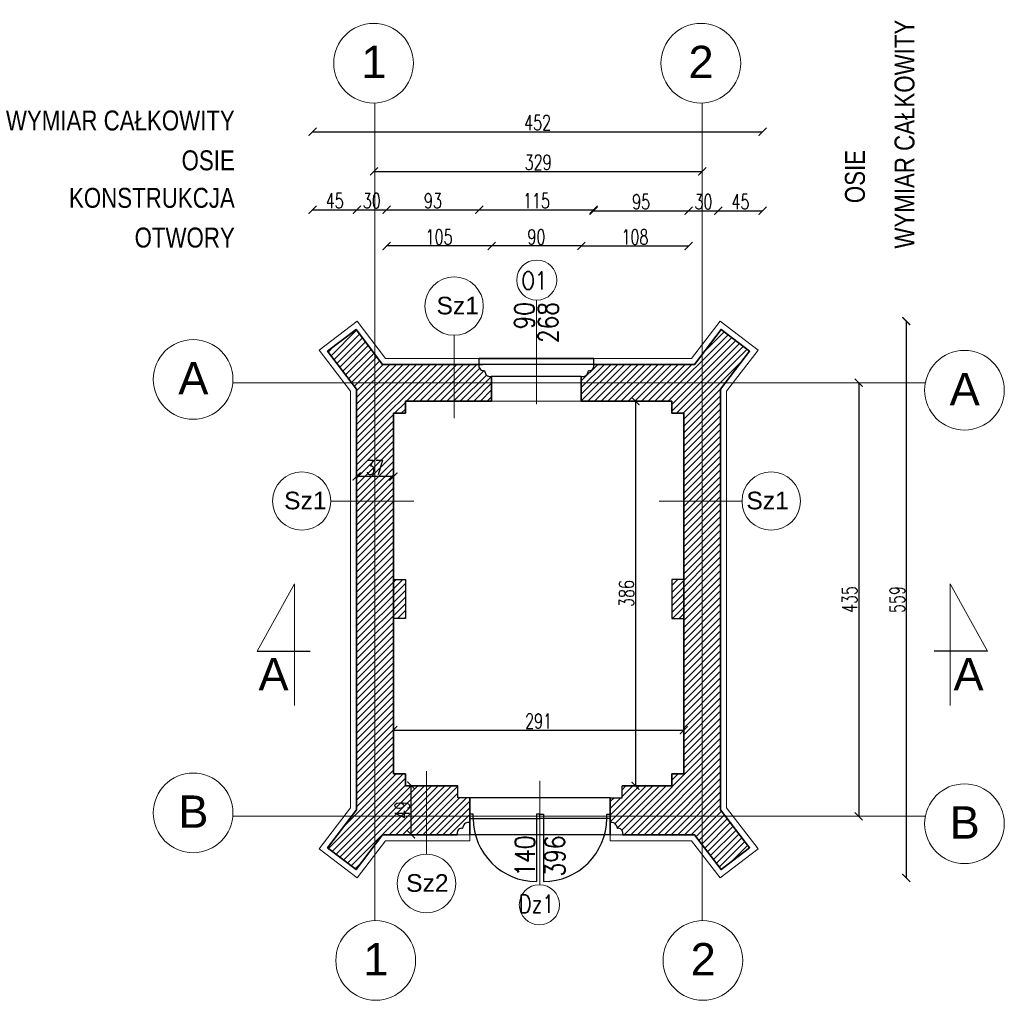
# Model space of a CAD drawing. Header units: millimetres. Extents: x -37887 to 94344, y -69777 to 116976.
# Tile 2 of 205: x -821 to 9060, y -15006 to -5166. Entities that reach past the tile are written whole.
import ezdxf
from ezdxf.enums import TextEntityAlignment as Align

# ---------------------------------------------------------------- set-up
doc = ezdxf.new("R2010")
doc.units = ezdxf.units.MM
doc.linetypes.add('Linia siatki', pattern=[19.05, 12.7, -3.175, 0, -3.175])
for name, color, linetype, lineweight in [('01_inwentaryzacja', 8, 'Continuous', 9), ('01_inwentaryzacja przekrój', 8, 'Continuous', 30), ('01_inwentaryzacja widok', 8, 'Continuous', 9), ('02_odbudowa', 7, 'Continuous', 30), ('02_view', 7, 'Continuous', 13), ('0_WYMIAROWANIE', 6, 'Continuous', 9), ('A-WALL', 113, 'Continuous', 9), ('AR_Drzwi', 1, 'Continuous', 18), ('AR_Wymiary zewnętrzne', 6, 'Continuous', 15), ('G-ANNO-TEXT', 231, 'Continuous', 9), ('S-GRID', 1, 'Continuous', 9), ('S-GRID-IDEN', 1, 'Continuous', 9)]:
    doc.layers.add(name, color=color, linetype=linetype, lineweight=lineweight)
doc.styles.add('Arial', font='arial.ttf', dxfattribs={"height": 324.565868})
doc.styles.add('Arial Condensed', font='arial.ttf', dxfattribs={"width": 0.8})
doc.styles.add('Arial_1', font='arial.ttf', dxfattribs={"height": 118.023952})
doc.styles.add('ROMANS', font='romans', dxfattribs={"width": 0.7})
doc.styles.add('textKiL100', font='romans.shx', dxfattribs={"width": 0.8, "height": 20})
doc.dimstyles.new('WYMIAROWANIE_PIOTR', dxfattribs={"dimtxt": 150, "dimasz": 80, "dimexe": 0.18, "dimexo": 0.0625, "dimgap": 15, "dimtad": 1, "dimtoh": 1, "dimdec": 0, "dimlfac": 0.1, "dimzin": 0, "dimdsep": 46, "dimtxsty": 'ROMANS', "dimblk": 'ARCHTICK', "dimcen": 0.09, "dimse1": 1, "dimse2": 1, "dimadec": 0, "dimazin": 0, "dimtfac": 1, "dimtdec": 0, "dimtix": 1, "dimtmove": 1, "dimatfit": 3, "dimldrblk": 'ARCHTICK', "dimfxl": 0, "dimtolj": 1, "dimtzin": 0, "dimarcsym": 0})

# ---------------------------------------------------------------- blocks, each defined once
blk = doc.blocks.new('_ARCHTICK')
at = {"color": 0, "linetype": 'ByBlock', "const_width": 0.15}
blk.add_lwpolyline([(-0.5, -0.5), (0.5, 0.5)], dxfattribs=at)
blk = doc.blocks.new('*D28')
at = {"layer": '0_WYMIAROWANIE', "color": 0, "lineweight": -2}
blk.add_line((2734.8, -6688.1), (6028.8, -6688.1), dxfattribs=at)
at = {"layer": 'Defpoints', "color": 0}
for p in [(2734.8, -5763.7), (6028.8, -6688.1), (6028.8, -9067.7)]:
    blk.add_point(p, dxfattribs=at)
at = {"layer": '0_WYMIAROWANIE', "color": 0, "lineweight": -2, "xscale": 80, "yscale": 80, "zscale": 80, "rotation": 180}
blk.add_blockref('_ARCHTICK', (2734.8, -6688.1), dxfattribs=at)
at = {"layer": '0_WYMIAROWANIE', "color": 0, "lineweight": -2, "xscale": 80, "yscale": 80, "zscale": 80}
blk.add_blockref('_ARCHTICK', (6028.8, -6688.1), dxfattribs=at)
at = {"layer": '0_WYMIAROWANIE', "color": 0, "insert": (4381.8, -6598.1), "char_height": 150, "attachment_point": 5, "style": 'ROMANS'}
blk.add_mtext('\\A1;329', dxfattribs=at)
blk = doc.blocks.new('*D29')
at = {"layer": '0_WYMIAROWANIE', "color": 0, "lineweight": -2}
blk.add_line((2117.9, -6290), (6634.9, -6290), dxfattribs=at)
at = {"layer": 'Defpoints', "color": 0}
for p in [(6634.9, -6290), (2117.9, -9320.8), (6634.9, -9320.8)]:
    blk.add_point(p, dxfattribs=at)
at = {"layer": '0_WYMIAROWANIE', "color": 0, "lineweight": -2, "xscale": 80, "yscale": 80, "zscale": 80, "rotation": 180}
blk.add_blockref('_ARCHTICK', (2117.9, -6290), dxfattribs=at)
at = {"layer": '0_WYMIAROWANIE', "color": 0, "lineweight": -2, "xscale": 80, "yscale": 80, "zscale": 80}
blk.add_blockref('_ARCHTICK', (6634.9, -6290), dxfattribs=at)
at = {"layer": '0_WYMIAROWANIE', "color": 0, "insert": (4376.4, -6200), "char_height": 150, "attachment_point": 5, "style": 'ROMANS'}
blk.add_mtext('\\A1;452', dxfattribs=at)
blk = doc.blocks.new('*D34')
at = {"layer": '0_WYMIAROWANIE', "color": 0, "lineweight": -2}
blk.add_line((2117.9, -7073.5), (2563.1, -7073.5), dxfattribs=at)
at = {"layer": 'Defpoints', "color": 0}
for p in [(2563.1, -7073.5), (2563.1, -7747.5), (2117.9, -8087.2)]:
    blk.add_point(p, dxfattribs=at)
at = {"layer": '0_WYMIAROWANIE', "color": 0, "lineweight": -2, "xscale": 80, "yscale": 80, "zscale": 80, "rotation": 180}
blk.add_blockref('_ARCHTICK', (2117.9, -7073.5), dxfattribs=at)
at = {"layer": '0_WYMIAROWANIE', "color": 0, "lineweight": -2, "xscale": 80, "yscale": 80, "zscale": 80}
blk.add_blockref('_ARCHTICK', (2563.1, -7073.5), dxfattribs=at)
at = {"layer": '0_WYMIAROWANIE', "color": 0, "insert": (2340.5, -6983.5), "char_height": 150, "attachment_point": 5, "style": 'ROMANS'}
blk.add_mtext('\\A1;45', dxfattribs=at)
blk = doc.blocks.new('*D30')
at = {"layer": '0_WYMIAROWANIE', "color": 0, "lineweight": -2}
blk.add_line((2563.1, -7073.5), (2860.9, -7073.5), dxfattribs=at)
at = {"layer": 'Defpoints', "color": 0}
for p in [(2860.9, -7073.5), (2563.1, -7747.5), (2860.9, -8137.6)]:
    blk.add_point(p, dxfattribs=at)
at = {"layer": '0_WYMIAROWANIE', "color": 0, "lineweight": -2, "xscale": 80, "yscale": 80, "zscale": 80, "rotation": 180}
blk.add_blockref('_ARCHTICK', (2563.1, -7073.5), dxfattribs=at)
at = {"layer": '0_WYMIAROWANIE', "color": 0, "lineweight": -2, "xscale": 80, "yscale": 80, "zscale": 80}
blk.add_blockref('_ARCHTICK', (2860.9, -7073.5), dxfattribs=at)
at = {"layer": '0_WYMIAROWANIE', "color": 0, "insert": (2712, -6983.5), "char_height": 150, "attachment_point": 5, "style": 'ROMANS'}
blk.add_mtext('\\A1;30', dxfattribs=at)
blk = doc.blocks.new('*D35')
at = {"layer": '0_WYMIAROWANIE', "color": 0, "lineweight": -2}
blk.add_line((2860.9, -7073.5), (3790.5, -7073.5), dxfattribs=at)
at = {"layer": 'Defpoints', "color": 0}
for p in [(3790.5, -7073.5), (2860.9, -8137.6), (3790.5, -8459.2)]:
    blk.add_point(p, dxfattribs=at)
at = {"layer": '0_WYMIAROWANIE', "color": 0, "lineweight": -2, "xscale": 80, "yscale": 80, "zscale": 80, "rotation": 180}
blk.add_blockref('_ARCHTICK', (2860.9, -7073.5), dxfattribs=at)
at = {"layer": '0_WYMIAROWANIE', "color": 0, "lineweight": -2, "xscale": 80, "yscale": 80, "zscale": 80}
blk.add_blockref('_ARCHTICK', (3790.5, -7073.5), dxfattribs=at)
at = {"layer": '0_WYMIAROWANIE', "color": 0, "insert": (3325.7, -6983.5), "char_height": 150, "attachment_point": 5, "style": 'ROMANS'}
blk.add_mtext('\\A1;93', dxfattribs=at)
blk = doc.blocks.new('*D31')
at = {"layer": '0_WYMIAROWANIE', "color": 0, "lineweight": -2}
blk.add_line((3790.5, -7073.5), (4939.4, -7073.5), dxfattribs=at)
at = {"layer": 'Defpoints', "color": 0}
for p in [(4939.4, -7073.5), (3790.5, -8459.2), (4939.4, -8459.2)]:
    blk.add_point(p, dxfattribs=at)
at = {"layer": '0_WYMIAROWANIE', "color": 0, "lineweight": -2, "xscale": 80, "yscale": 80, "zscale": 80, "rotation": 180}
blk.add_blockref('_ARCHTICK', (3790.5, -7073.5), dxfattribs=at)
at = {"layer": '0_WYMIAROWANIE', "color": 0, "lineweight": -2, "xscale": 80, "yscale": 80, "zscale": 80}
blk.add_blockref('_ARCHTICK', (4939.4, -7073.5), dxfattribs=at)
at = {"layer": '0_WYMIAROWANIE', "color": 0, "insert": (4364.9, -6983.5), "char_height": 150, "attachment_point": 5, "style": 'ROMANS'}
blk.add_mtext('\\A1;115', dxfattribs=at)
blk = doc.blocks.new('*D36')
at = {"layer": '0_WYMIAROWANIE', "color": 0, "lineweight": -2}
blk.add_line((4939.4, -7083.5), (5891.9, -7083.5), dxfattribs=at)
at = {"layer": 'Defpoints', "color": 0}
for p in [(5891.9, -7083.5), (5891.9, -8137.6), (4939.4, -8459.2)]:
    blk.add_point(p, dxfattribs=at)
at = {"layer": '0_WYMIAROWANIE', "color": 0, "lineweight": -2, "xscale": 80, "yscale": 80, "zscale": 80, "rotation": 180}
blk.add_blockref('_ARCHTICK', (4939.4, -7083.5), dxfattribs=at)
at = {"layer": '0_WYMIAROWANIE', "color": 0, "lineweight": -2, "xscale": 80, "yscale": 80, "zscale": 80}
blk.add_blockref('_ARCHTICK', (5891.9, -7083.5), dxfattribs=at)
at = {"layer": '0_WYMIAROWANIE', "color": 0, "insert": (5415.7, -6993.5), "char_height": 150, "attachment_point": 5, "style": 'ROMANS'}
blk.add_mtext('\\A1;95', dxfattribs=at)
blk = doc.blocks.new('*D37')
at = {"layer": '0_WYMIAROWANIE', "color": 0, "lineweight": -2}
blk.add_line((5891.9, -7083.5), (6189.7, -7083.5), dxfattribs=at)
at = {"layer": 'Defpoints', "color": 0}
for p in [(6189.7, -7083.5), (6189.7, -7747.5), (5891.9, -8137.6)]:
    blk.add_point(p, dxfattribs=at)
at = {"layer": '0_WYMIAROWANIE', "color": 0, "lineweight": -2, "xscale": 80, "yscale": 80, "zscale": 80, "rotation": 180}
blk.add_blockref('_ARCHTICK', (5891.9, -7083.5), dxfattribs=at)
at = {"layer": '0_WYMIAROWANIE', "color": 0, "lineweight": -2, "xscale": 80, "yscale": 80, "zscale": 80}
blk.add_blockref('_ARCHTICK', (6189.7, -7083.5), dxfattribs=at)
at = {"layer": '0_WYMIAROWANIE', "color": 0, "insert": (6040.8, -6993.5), "char_height": 150, "attachment_point": 5, "style": 'ROMANS'}
blk.add_mtext('\\A1;30', dxfattribs=at)
blk = doc.blocks.new('*D38')
at = {"layer": '0_WYMIAROWANIE', "color": 0, "lineweight": -2}
blk.add_line((6189.7, -7083.5), (6634.9, -7083.5), dxfattribs=at)
at = {"layer": 'Defpoints', "color": 0}
for p in [(6634.9, -7083.5), (6189.7, -7747.5), (6634.9, -8087.2)]:
    blk.add_point(p, dxfattribs=at)
at = {"layer": '0_WYMIAROWANIE', "color": 0, "lineweight": -2, "xscale": 80, "yscale": 80, "zscale": 80, "rotation": 180}
blk.add_blockref('_ARCHTICK', (6189.7, -7083.5), dxfattribs=at)
at = {"layer": '0_WYMIAROWANIE', "color": 0, "lineweight": -2, "xscale": 80, "yscale": 80, "zscale": 80}
blk.add_blockref('_ARCHTICK', (6634.9, -7083.5), dxfattribs=at)
at = {"layer": '0_WYMIAROWANIE', "color": 0, "insert": (6412.3, -6993.5), "char_height": 150, "attachment_point": 5, "style": 'ROMANS'}
blk.add_mtext('\\A1;45', dxfattribs=at)
blk = doc.blocks.new('*D32')
at = {"layer": '0_WYMIAROWANIE', "color": 0, "lineweight": -2}
blk.add_line((3914.9, -7436.7), (2860.9, -7436.7), dxfattribs=at)
at = {"layer": 'Defpoints', "color": 0}
for p in [(2860.9, -7436.7), (2860.9, -8137.6), (3914.9, -8639.2)]:
    blk.add_point(p, dxfattribs=at)
at = {"layer": '0_WYMIAROWANIE', "color": 0, "lineweight": -2, "xscale": 80, "yscale": 80, "zscale": 80, "rotation": 180}
blk.add_blockref('_ARCHTICK', (2860.9, -7436.7), dxfattribs=at)
at = {"layer": '0_WYMIAROWANIE', "color": 0, "lineweight": -2, "xscale": 80, "yscale": 80, "zscale": 80}
blk.add_blockref('_ARCHTICK', (3914.9, -7436.7), dxfattribs=at)
at = {"layer": '0_WYMIAROWANIE', "color": 0, "insert": (3387.9, -7346.7), "char_height": 150, "attachment_point": 5, "style": 'ROMANS'}
blk.add_mtext('\\A1;105', dxfattribs=at)
blk = doc.blocks.new('*D39')
at = {"layer": '0_WYMIAROWANIE', "color": 0, "lineweight": -2}
blk.add_line((4814.9, -7436.7), (3914.9, -7436.7), dxfattribs=at)
at = {"layer": 'Defpoints', "color": 0}
for p in [(3914.9, -7436.7), (3914.9, -8639.2), (4814.9, -8639.2)]:
    blk.add_point(p, dxfattribs=at)
at = {"layer": '0_WYMIAROWANIE', "color": 0, "lineweight": -2, "xscale": 80, "yscale": 80, "zscale": 80, "rotation": 180}
blk.add_blockref('_ARCHTICK', (3914.9, -7436.7), dxfattribs=at)
at = {"layer": '0_WYMIAROWANIE', "color": 0, "lineweight": -2, "xscale": 80, "yscale": 80, "zscale": 80}
blk.add_blockref('_ARCHTICK', (4814.9, -7436.7), dxfattribs=at)
at = {"layer": '0_WYMIAROWANIE', "color": 0, "insert": (4364.9, -7346.7), "char_height": 150, "attachment_point": 5, "style": 'ROMANS'}
blk.add_mtext('\\A1;90', dxfattribs=at)
blk = doc.blocks.new('*D33')
at = {"layer": '0_WYMIAROWANIE', "color": 0, "lineweight": -2}
blk.add_line((4814.9, -7436.7), (5891.9, -7436.7), dxfattribs=at)
at = {"layer": 'Defpoints', "color": 0}
for p in [(5891.9, -7436.7), (5891.9, -8137.6), (4814.9, -8639.2)]:
    blk.add_point(p, dxfattribs=at)
at = {"layer": '0_WYMIAROWANIE', "color": 0, "lineweight": -2, "xscale": 80, "yscale": 80, "zscale": 80, "rotation": 180}
blk.add_blockref('_ARCHTICK', (4814.9, -7436.7), dxfattribs=at)
at = {"layer": '0_WYMIAROWANIE', "color": 0, "lineweight": -2, "xscale": 80, "yscale": 80, "zscale": 80}
blk.add_blockref('_ARCHTICK', (5891.9, -7436.7), dxfattribs=at)
at = {"layer": '0_WYMIAROWANIE', "color": 0, "insert": (5353.4, -7346.7), "char_height": 150, "attachment_point": 5, "style": 'ROMANS'}
blk.add_mtext('\\A1;108', dxfattribs=at)
blk = doc.blocks.new('*D40')
at = {"layer": '0_WYMIAROWANIE', "color": 0, "lineweight": -2}
blk.add_line((8076, -8190.4), (8076, -13778.5), dxfattribs=at)
at = {"layer": 'Defpoints', "color": 0}
for p in [(6683.9, -8190.4), (6683.9, -13778.5), (8076, -13778.5)]:
    blk.add_point(p, dxfattribs=at)
at = {"layer": '0_WYMIAROWANIE', "color": 0, "lineweight": -2, "xscale": 80, "yscale": 80, "zscale": 80}
for p, rotation in [((8076, -8190.4), 90), ((8076, -13778.5), 270)]:
    blk.add_blockref('_ARCHTICK', p, dxfattribs=dict(at, rotation=rotation))
at = {"layer": '0_WYMIAROWANIE', "color": 0, "insert": (7986, -10984.4), "char_height": 150, "attachment_point": 5, "rotation": 90, "style": 'ROMANS'}
blk.add_mtext('\\A1;559', dxfattribs=at)
blk = doc.blocks.new('*D48')
at = {"layer": '0_WYMIAROWANIE', "color": 0, "lineweight": -2}
blk.add_line((2929.2, -12294.8), (5843.4, -12294.8), dxfattribs=at)
at = {"layer": 'Defpoints', "color": 0}
for p in [(5843.4, -12294.8), (5843.4, -12734.4), (2929.2, -12974.4)]:
    blk.add_point(p, dxfattribs=at)
at = {"layer": '0_WYMIAROWANIE', "color": 0, "lineweight": -2, "xscale": 80, "yscale": 80, "zscale": 80, "rotation": 180}
blk.add_blockref('_ARCHTICK', (2929.2, -12294.8), dxfattribs=at)
at = {"layer": '0_WYMIAROWANIE', "color": 0, "lineweight": -2, "xscale": 80, "yscale": 80, "zscale": 80}
blk.add_blockref('_ARCHTICK', (5843.4, -12294.8), dxfattribs=at)
at = {"layer": '0_WYMIAROWANIE', "color": 0, "insert": (4386.3, -12204.8), "char_height": 150, "attachment_point": 5, "style": 'ROMANS'}
blk.add_mtext('\\A1;291', dxfattribs=at)
blk = doc.blocks.new('Siatka - 4 mm-108067-PARTER')
at = {"layer": 'S-GRID-IDEN'}
blk.add_circle((0, 0), 4, dxfattribs=at)
blk = doc.blocks.new('*D47')
at = {"layer": '0_WYMIAROWANIE', "color": 0, "lineweight": -2}
blk.add_line((5358.8, -8994.5), (5358.8, -12854.4), dxfattribs=at)
at = {"layer": 'Defpoints', "color": 0}
for p in [(5723.4, -8994.5), (5358.8, -12854.4), (5723.4, -12854.4)]:
    blk.add_point(p, dxfattribs=at)
at = {"layer": '0_WYMIAROWANIE', "color": 0, "lineweight": -2, "xscale": 80, "yscale": 80, "zscale": 80}
for p, rotation in [((5358.8, -8994.5), 90), ((5358.8, -12854.4), 270)]:
    blk.add_blockref('_ARCHTICK', p, dxfattribs=dict(at, rotation=rotation))
at = {"layer": '0_WYMIAROWANIE', "color": 0, "insert": (5268.8, -10924.4), "char_height": 150, "attachment_point": 5, "rotation": 90, "style": 'ROMANS'}
blk.add_mtext('\\A1;386', dxfattribs=at)
blk = doc.blocks.new('*D49')
at = {"layer": '0_WYMIAROWANIE', "color": 0, "lineweight": -2}
blk.add_line((7599.2, -8809.5), (7599.2, -13159.4), dxfattribs=at)
at = {"layer": 'Defpoints', "color": 0}
for p in [(7098.8, -8809.5), (6889.8, -13159.4), (7599.2, -13159.4)]:
    blk.add_point(p, dxfattribs=at)
at = {"layer": '0_WYMIAROWANIE', "color": 0, "lineweight": -2, "xscale": 80, "yscale": 80, "zscale": 80}
for p, rotation in [((7599.2, -8809.5), 90), ((7599.2, -13159.4), 270)]:
    blk.add_blockref('_ARCHTICK', p, dxfattribs=dict(at, rotation=rotation))
at = {"layer": '0_WYMIAROWANIE', "color": 0, "insert": (7509.2, -10984.4), "char_height": 150, "attachment_point": 5, "rotation": 90, "style": 'ROMANS'}
blk.add_mtext('\\A1;435', dxfattribs=at)
blk = doc.blocks.new('*D70')
at = {"layer": '0_WYMIAROWANIE', "color": 0, "lineweight": -2}
blk.add_line((2929.2, -9749.8), (2559.2, -9749.8), dxfattribs=at)
at = {"layer": 'Defpoints', "color": 0}
for p in [(2559.2, -9749.8), (2559.2, -9996.3), (2929.2, -9996.3)]:
    blk.add_point(p, dxfattribs=at)
at = {"layer": '0_WYMIAROWANIE', "color": 0, "lineweight": -2, "xscale": 80, "yscale": 80, "zscale": 80, "rotation": 180}
blk.add_blockref('_ARCHTICK', (2559.2, -9749.8), dxfattribs=at)
at = {"layer": '0_WYMIAROWANIE', "color": 0, "lineweight": -2, "xscale": 80, "yscale": 80, "zscale": 80}
blk.add_blockref('_ARCHTICK', (2929.2, -9749.8), dxfattribs=at)
at = {"layer": '0_WYMIAROWANIE', "color": 0, "insert": (2744.2, -9659.8), "char_height": 150, "attachment_point": 5, "style": 'ROMANS'}
blk.add_mtext('\\A1;37', dxfattribs=at)
blk = doc.blocks.new('*D71')
at = {"layer": '0_WYMIAROWANIE', "color": 0, "lineweight": -2}
blk.add_line((3107.2, -13341.1), (3107.2, -12851.1), dxfattribs=at)
at = {"layer": 'Defpoints', "color": 0}
for p in [(3107.2, -12851.1), (3107.2, -12851.1), (3107.2, -13341.1)]:
    blk.add_point(p, dxfattribs=at)
at = {"layer": '0_WYMIAROWANIE', "color": 0, "lineweight": -2, "xscale": 80, "yscale": 80, "zscale": 80}
for p, rotation in [((3107.2, -12851.1), 90), ((3107.2, -13341.1), 270)]:
    blk.add_blockref('_ARCHTICK', p, dxfattribs=dict(at, rotation=rotation))
at = {"layer": '0_WYMIAROWANIE', "color": 0, "insert": (3017.2, -13096.1), "char_height": 150, "attachment_point": 5, "rotation": 90, "style": 'ROMANS'}
blk.add_mtext('\\A1;49', dxfattribs=at)

msp = doc.modelspace()

# ---------------------------------------------------------------- hatches: boundary and pattern name
at = {"layer": '02_odbudowa', "lineweight": 15}
h = msp.add_hatch(dxfattribs=at)
h.set_pattern_fill('ANSI31', color=256, scale=15)
h.paths.add_polyline_path([(3538.6, -8809.5), (2744.6, -8809.5), (2744.6, -13159.4), (3694.9, -13159.4), (3694.9, -12974.4), (3574.9, -12974.4), (3574.9, -12854.4), (3049.2, -12854.4), (3049.2, -12734.4), (2929.2, -12734.4), (2929.2, -9114.5), (3049.2, -9114.5), (3049.2, -8994.5), (3538.6, -8994.5)])
h.paths.add_polyline_path([(3914.9, -8809.5), (3538.6, -8809.5), (3538.6, -8994.5), (3914.9, -8994.5)])
h.paths.add_polyline_path([(3538.6, -8624.5), (2821.3, -8624.5), (2744.6, -8524.1), (2744.6, -8809.5), (3538.6, -8809.5)])
h.paths.add_polyline_path([(3790.5, -8624.5), (3538.6, -8624.5), (3538.6, -8809.5), (3914.9, -8809.5), (3914.9, -8744.5, -0.514369), (3848.6, -8695.3, 0.194411), (3841.6, -8689.6, -0.538507)])
h.paths.add_polyline_path([(2744.6, -8524.1), (2554.1, -8274.5), (2268, -8492.9), (2509.6, -8809.5), (2744.6, -8809.5)])
h.paths.add_polyline_path([(2744.6, -8809.5), (2509.6, -8809.5), (2559.2, -8874.4), (2559.2, -13094.4), (2509.6, -13159.4), (2744.6, -13159.4)])
h.paths.add_polyline_path([(2744.6, -13159.4), (2509.6, -13159.4), (2268, -13476), (2554.1, -13694.4), (2744.6, -13444.8)])
h.paths.add_polyline_path([(3694.9, -13224.4), (3694.9, -13159.4), (2744.6, -13159.4), (2744.6, -13444.8), (2821.3, -13344.4), (3570.5, -13344.4, -0.538507), (3621.6, -13279.2, 0.425035), (3629.3, -13263.8, -0.45474)])
h.paths.add_polyline_path([(6028.8, -8809.5), (4814.9, -8809.5), (4814.9, -8994.5), (5723.4, -8994.5), (5723.4, -9114.5), (5843.4, -9114.5), (5843.4, -12734.4), (5723.4, -12734.4), (5723.4, -12854.4), (5224.9, -12854.4), (5224.9, -12974.4), (5104.9, -12974.4), (5104.9, -13159.4), (6028.8, -13159.4)])
h.paths.add_polyline_path([(6028.8, -13159.4), (5104.9, -13159.4), (5104.9, -13224.4, -0.514369), (5171.3, -13273.5, 0.194411), (5178.3, -13279.2, -0.538507), (5229.4, -13344.4), (5951.3, -13344.4), (6028.8, -13446)])
h.paths.add_polyline_path([(6263, -13159.4), (6028.8, -13159.4), (6028.8, -13446), (6218.4, -13694.4), (6504.6, -13476)])
h.paths.add_polyline_path([(6213.4, -8874.4), (6263, -8809.5), (6028.8, -8809.5), (6028.8, -13159.4), (6263, -13159.4), (6213.4, -13094.4)])
h.paths.add_polyline_path([(6028.8, -8522.9), (5951.3, -8624.5), (4939.4, -8624.5, -0.538507), (4888.3, -8689.6, 0.425035), (4880.5, -8705.1, -0.45474), (4814.9, -8744.5), (4814.9, -8809.5), (6028.8, -8809.5)])
h.paths.add_polyline_path([(6504.6, -8492.9), (6218.4, -8274.5), (6028.8, -8522.9), (6028.8, -8809.5), (6263, -8809.5)])
h.paths.add_polyline_path([(3049.2, -10783.7), (2929.2, -10783.7), (2929.2, -11174.7), (3049.2, -11174.7)], flags=17)
h.paths.add_polyline_path([(5843.4, -10783.7), (5723.4, -10783.7), (5723.4, -11174.7), (5843.4, -11174.7)], flags=17)

# ---------------------------------------------------------------- linework, layer by layer
at = {"layer": '01_inwentaryzacja', "lineweight": 35}
for p, q in [((3914.9, -8994.5), (3914.9, -8744.5)), ((4814.9, -8994.5), (4814.9, -8744.5)), ((3049.2, -8994.5), (3914.9, -8994.5)), ((4814.9, -8994.5), (5723.4, -8994.5)), ((2929.2, -9114.5), (2929.2, -12734.4)), ((5843.4, -9114.5), (5843.4, -12734.4))]:
    msp.add_line(p, q, dxfattribs=at)
at = {"layer": '01_inwentaryzacja'}
for p, q in [((3914.9, -8994.5), (4814.9, -8994.5)), ((3570.5, -13344.4), (3694.9, -13344.4)), ((5104.9, -13344.4), (5104.9, -13404.4)), ((5104.9, -13344.4), (5229.4, -13344.4))]:
    msp.add_line(p, q, dxfattribs=at)
at = {"layer": '01_inwentaryzacja', "lineweight": 13}
for points in [[(3694.9, -13404.4), (2851, -13404.4), (2565.4, -13778.5), (2183.9, -13487.3), (2499.2, -13074.2), (2499.2, -8894.7), (2183.9, -8481.6), (2565.4, -8190.4), (2851, -8564.5), (4077.6, -8564.5)], [(4737.6, -8564.5), (5921.6, -8564.5), (6207.1, -8190.4), (6588.7, -8481.6), (6273.4, -8894.7), (6273.4, -13074.2), (6588.7, -13487.3), (6207.1, -13778.5), (5921.6, -13404.4), (5104.9, -13404.4)]]:
    msp.add_lwpolyline(points, dxfattribs=at)
at = {"layer": '01_inwentaryzacja', "lineweight": 35}
for points in [[(3570.5, -13344.4), (2821.3, -13344.4), (2554.1, -13694.4), (2268, -13476), (2559.2, -13094.4), (2559.2, -8874.4), (2268, -8492.9), (2554.1, -8274.5), (2821.3, -8624.5), (3825.5, -8624.5)], [(4939.4, -8624.5), (5951.3, -8624.5), (6218.4, -8274.5), (6504.6, -8492.9), (6213.4, -8874.4), (6213.4, -13094.4), (6504.6, -13476), (6218.4, -13694.4), (5951.3, -13344.4), (5229.4, -13344.4)], [(3049.2, -8994.5), (3049.2, -8994.5), (3049.2, -9114.5), (2929.2, -9114.5)], [(5723.4, -8994.5), (5723.4, -8994.5), (5723.4, -9114.5), (5843.4, -9114.5)], [(3049.2, -12854.4), (3049.2, -12854.4), (3049.2, -12734.4), (2929.2, -12734.4)], [(5723.4, -12854.4), (5723.4, -12854.4), (5723.4, -12734.4), (5843.4, -12734.4)], [(3049.2, -12854.4), (3049.2, -12854.4), (3574.9, -12854.4)], [(5723.4, -12854.4), (5723.4, -12854.4), (5224.9, -12854.4)]]:
    msp.add_lwpolyline(points, dxfattribs=at)
at = {"layer": '01_inwentaryzacja'}
for points in [[(3914.9, -8994.5), (3914.9, -8744.5), (3914.9, -8744.5), (3914.9, -8744.5)], [(4814.9, -8994.5), (4814.9, -8744.5), (4814.9, -8744.5), (4814.9, -8744.5)]]:
    msp.add_lwpolyline(points, dxfattribs=at)
at = {"layer": '01_inwentaryzacja przekrój', "color": 114, "lineweight": 35}
for p, q in [((3694.9, -12974.4), (3694.9, -13344.4)), ((3694.9, -12974.4), (3694.9, -13344.4)), ((5104.9, -12974.4), (5104.9, -13344.4))]:
    msp.add_line(p, q, dxfattribs=at)
at = {"layer": '01_inwentaryzacja przekrój'}
for points in [[(2929.2, -10783.7), (3049.2, -10783.7), (3049.2, -11174.7), (2929.2, -11174.7)], [(5843.4, -10783.7), (5723.4, -10783.7), (5723.4, -11174.7), (5843.4, -11174.7)], [(3694.9, -12974.4), (3574.9, -12974.4), (3574.9, -12854.4)], [(5104.9, -12974.4), (5224.9, -12974.4), (5224.9, -12854.4)]]:
    msp.add_lwpolyline(points, dxfattribs=at)
at = {"layer": '01_inwentaryzacja przekrój', "color": 114}
for points in [[(3694.9, -12974.4), (3694.9, -13224.4)], [(5104.9, -12974.4), (5104.9, -13224.4)]]:
    msp.add_lwpolyline(points, dxfattribs=at)
at = {"layer": '01_inwentaryzacja przekrój'}
for centre, radius, start, end in [((3679.3, -13272.7), 50.8, 72.05772, 169.87056), ((5120.6, -13272.7), 50.8, 10.12944, 107.94228), ((3617.5, -13328.7), 49.6, 93.78444, 198.50312), ((3618, -13267.8), 12, 251.73038, 19.45482), ((5181.9, -13267.8), 12, 160.54518, 288.26962), ((5182.4, -13328.7), 49.6, 341.49688, 86.21556)]:
    msp.add_arc(centre, radius, start, end, dxfattribs=at)
at = {"layer": '01_inwentaryzacja widok'}
msp.add_line((3694.9, -13344.4), (3694.9, -13404.4), dxfattribs=at)
at = {"layer": '02_odbudowa', "color": 114}
for points in [[(3790.5, -8624.5), (3790.5, -8564.5)], [(4939.4, -8624.5), (4939.4, -8564.5)], [(4939.4, -8624.5), (3790.5, -8624.5)], [(3914.9, -8744.5), (4814.9, -8744.5)], [(5104.9, -12974.4), (3694.9, -12974.4)], [(3730.2, -13180.6), (3730.2, -13138.3), (3694.9, -13138.3), (3694.9, -13180.6), (3730.2, -13180.6)], [(4399.9, -13180.6), (4399.9, -13138.3), (4364.7, -13138.3), (4364.7, -13180.6), (4399.9, -13180.6)], [(4399.9, -13180.6), (4399.9, -13138.3), (4435.2, -13138.3), (4435.2, -13180.6), (4399.9, -13180.6)], [(5069.7, -13180.6), (5069.7, -13138.3), (5104.9, -13138.3), (5104.9, -13180.6), (5069.7, -13180.6)], [(3730.2, -13182.2), (4364.7, -13180.6)], [(4364.7, -13180.6), (4364.7, -13815)], [(4435.2, -13180.6), (4435.2, -13815)], [(5069.7, -13182.2), (4435.2, -13180.6)], [(5104.9, -13344.4), (3694.9, -13344.4)]]:
    msp.add_lwpolyline(points, dxfattribs=at)
msp.add_lwpolyline([(4939.4, -8564.5), (4939.4, -8564.5), (3790.5, -8564.5), (3790.5, -8564.5)], close=True, dxfattribs=at)
for centre, radius, start, end in [((3837.5, -8640.2), 49.6, 161.49688, 266.21556), ((3838, -8701.1), 12, 340.54518, 108.26962), ((4891.9, -8701.1), 12, 71.73038, 199.45482), ((4892.4, -8640.2), 49.6, 273.78444, 18.50312), ((3899.3, -8696.2), 50.8, 190.12944, 287.94228), ((4830.6, -8696.2), 50.8, 252.05772, 349.87056), ((4364.6, -13180.6), 634.4, 180.14749, 270.00894), ((4435.3, -13180.6), 634.4, 269.99106, 359.85251)]:
    msp.add_arc(centre, radius, start, end, dxfattribs=at)
at = {"layer": '02_view'}
for p, q in [((3538.6, -8333), (3538.6, -9166.1)), ((2302, -9996.3), (3135, -9996.3)), ((6427.9, -9996.3), (5594.9, -9996.3)), ((3261.4, -13541.5), (3261.4, -12708.5))]:
    msp.add_line(p, q, dxfattribs=at)
for centre in [(3538.6, -8040.1), (2009, -9996.3), (6720.8, -9996.3), (3261.4, -13834.5)]:
    msp.add_circle(centre, 293, dxfattribs=at)
at = {"layer": 'A-WALL', "lineweight": 13}
for p, q in [((1935.6, -10827.6), (1562.1, -11502.4)), ((1935.6, -12048), (1935.6, -10827.6)), ((8517.3, -12048), (8517.3, -10827.6)), ((8517.3, -10827.6), (8890.8, -11502.4))]:
    msp.add_line(p, q, dxfattribs=at)
at = {"layer": 'A-WALL', "lineweight": 30}
for p, q in [((1562.1, -11502.4), (2095.4, -11502.4)), ((8890.8, -11502.4), (8357.5, -11502.4))]:
    msp.add_line(p, q, dxfattribs=at)
at = {"layer": 'AR_Drzwi', "color": 114}
for p, q in [((4364.9, -7980.7), (4364.9, -9023.2)), ((4397.7, -13846.4), (4397.7, -12803.9))]:
    msp.add_line(p, q, dxfattribs=at)
for centre in [(4368.5, -7779.3), (4394.2, -14047.8)]:
    msp.add_circle(centre, 201.4, dxfattribs=at)
at = {"layer": 'S-GRID', "linetype": 'Linia siatki', "ltscale": 0.5}
for p, q in [((2744.6, -14206.3), (2744.6, -6002.8)), ((6028.8, -14206.3), (6028.8, -6002.8)), ((8267.4, -8809.5), (1319.4, -8809.5)), ((8267.4, -13159.4), (1319.4, -13159.4))]:
    msp.add_line(p, q, dxfattribs=at)

# ---------------------------------------------------------------- block references
at = {"layer": 'S-GRID-IDEN', "xscale": 99.99999999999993, "yscale": 99.99999999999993, "zscale": 99.99999999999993, "rotation": 89.99999999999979}
for p in [(2730.4, -5602.8), (6014.6, -5602.8), (919.4, -8775.7), (8660.3, -8884.5), (919.4, -13125.6), (8660.3, -13234.4), (2751.5, -14606.3), (6035.6, -14606.3)]:
    msp.add_blockref('Siatka - 4 mm-108067-PARTER', p, dxfattribs=at)

# ---------------------------------------------------------------- texts
at = {"layer": 'AR_Drzwi', "color": 114, "char_height": 180, "attachment_point": 3, "style": 'textKiL100'}
for s, insert in [('O1', (4473.2, -7694)), ('Dz1', (4545.9, -13949.2))]:
    msp.add_mtext_dynamic_manual_height_columns(s, width=933.831, gutter_width=1, heights=[0], dxfattribs=dict(at, insert=insert))
at = {"layer": 'AR_Drzwi', "color": 114, "char_height": 200, "attachment_point": 3, "rotation": 90, "style": 'textKiL100'}
for s, insert in [('90', (4143.5, -7999.6)), ('268', (4381.6, -7999.6)), ('140', (4150.1, -13352.2)), ('396', (4450.2, -13352.2))]:
    msp.add_mtext_dynamic_manual_height_columns(s, width=408.464, gutter_width=1, heights=[0], dxfattribs=dict(at, insert=insert))
at = {"layer": 'AR_Wymiary zewnętrzne', "style": 'Arial Condensed', "width": 0.8}
for s, p in [('WYMIAR CAŁKOWITY', (8158.7, -5166.3)), ('OSIE', (7661.1, -6472.8))]:
    msp.add_text(s, height=200, rotation=90, dxfattribs=at).set_placement(p, align=Align.RIGHT)
for s, p in [('WYMIAR CAŁKOWITY', (1337.6, -6277.4)), ('WYMIAR CAŁKOWITY', (1337.6, -6277.4)), ('OSIE', (1337.6, -6677.4)), ('KONSTRUKCJA', (1337.6, -7053.8)), ('KONSTRUKCJA', (1337.6, -7053.8)), ('OTWORY', (1337.6, -7452.3))]:
    msp.add_text(s, height=200, dxfattribs=at).set_placement(p, align=Align.RIGHT)
at = {"layer": 'G-ANNO-TEXT', "color": 7, "char_height": 177.04, "width": 276.48, "line_spacing_factor": 0.938532, "style": 'Arial_1'}
for s, insert, attachment_point in [('Sz1', (3361.9, -7946.3), 1), ('Sz1', (1832.4, -9902.5), 1), ('Sz1', (6897.5, -9902.5), 3), ('Sz2', (3057.1, -13740.7), 1)]:
    msp.add_mtext(s, dxfattribs=dict(at, insert=insert, attachment_point=attachment_point))
at = {"layer": 'S-GRID-IDEN', "attachment_point": 2, "line_spacing_factor": 0.938532, "style": 'Arial'}
for s, insert, char_height, width in [('1', (2733, -5428.1), 324.6, 360.335), ('2', (6017.2, -5428.1), 324.6, 360.335), ('\\fArial|b0|i0|c238|p34|;A', (921.9, -8601), 324.566, 360.335), ('\\fArial|b0|i0|c238|p34|;A', (8662.8, -8709.8), 324.566, 360.335), ('A', (1726.5, -11571.7), 324.6, 300.939), ('A', (8701.5, -11571.7), 324.6, 300.939), ('B', (921.9, -12950.9), 324.6, 360.335), ('B', (8662.8, -13059.7), 324.6, 360.335), ('2', (6038.2, -14431.7), 324.6, 360.335), ('1', (2754.1, -14431.7), 324.6, 360.335)]:
    msp.add_mtext(s, dxfattribs=dict(at, insert=insert, char_height=char_height, width=width))

# ---------------------------------------------------------------- dimensions: what is measured, and where the dimension line sits
at = {"layer": '0_WYMIAROWANIE'}
for base, p1, p2, picture, middle in [((6028.8, -6688.1), (2734.8, -5763.7), (6028.8, -9067.7), '*D28', (4381.8, -6598.1)), ((6634.9, -6290), (2117.9, -9320.8), (6634.9, -9320.8), '*D29', (4376.4, -6200)), ((2563.1, -7073.5), (2117.9, -8087.2), (2563.1, -7747.5), '*D34', (2340.5, -6983.5)), ((2860.9, -7073.5), (2563.1, -7747.5), (2860.9, -8137.6), '*D30', (2712, -6983.5)), ((3790.5, -7073.5), (2860.9, -8137.6), (3790.5, -8459.2), '*D35', (3325.7, -6983.5)), ((4939.4, -7073.5), (3790.5, -8459.2), (4939.4, -8459.2), '*D31', (4364.9, -6983.5)), ((5891.9, -7083.5), (4939.4, -8459.2), (5891.9, -8137.6), '*D36', (5415.7, -6993.5)), ((6189.7, -7083.5), (5891.9, -8137.6), (6189.7, -7747.5), '*D37', (6040.8, -6993.5)), ((6634.9, -7083.5), (6189.7, -7747.5), (6634.9, -8087.2), '*D38', (6412.3, -6993.5)), ((2860.9, -7436.7), (3914.9, -8639.2), (2860.9, -8137.6), '*D32', (3387.9, -7346.7)), ((3914.9, -7436.7), (4814.9, -8639.2), (3914.9, -8639.2), '*D39', (4364.9, -7346.7)), ((5891.9, -7436.7), (4814.9, -8639.2), (5891.9, -8137.6), '*D33', (5353.4, -7346.7)), ((2559.2, -9749.8), (2929.2, -9996.3), (2559.2, -9996.3), '*D70', (2744.2, -9659.8)), ((5843.4, -12294.8), (2929.2, -12974.4), (5843.4, -12734.4), '*D48', (4386.3, -12204.8))]:
    dim = msp.add_linear_dim(base=base, p1=p1, p2=p2, dimstyle='WYMIAROWANIE_PIOTR', dxfattribs=at)
    dim.commit()
    dim.dimension.update_dxf_attribs({"geometry": picture, "text_midpoint": middle})
for base, p1, p2, picture, middle in [((8076, -13778.5), (6683.9, -8190.4), (6683.9, -13778.5), '*D40', (7986, -10984.4)), ((7599.2, -13159.4), (7098.8, -8809.5), (6889.8, -13159.4), '*D49', (7509.2, -10984.4)), ((5358.8, -12854.4), (5723.4, -8994.5), (5723.4, -12854.4), '*D47', (5268.8, -10924.4)), ((3107.2, -12851.1), (3107.2, -13341.1), (3107.2, -12851.1), '*D71', (3017.2, -13096.1))]:
    dim = msp.add_linear_dim(base=base, p1=p1, p2=p2, angle=90, dimstyle='WYMIAROWANIE_PIOTR', dxfattribs=at)
    dim.commit()
    dim.dimension.update_dxf_attribs({"geometry": picture, "text_midpoint": middle})

doc.saveas('drawing.dxf')
